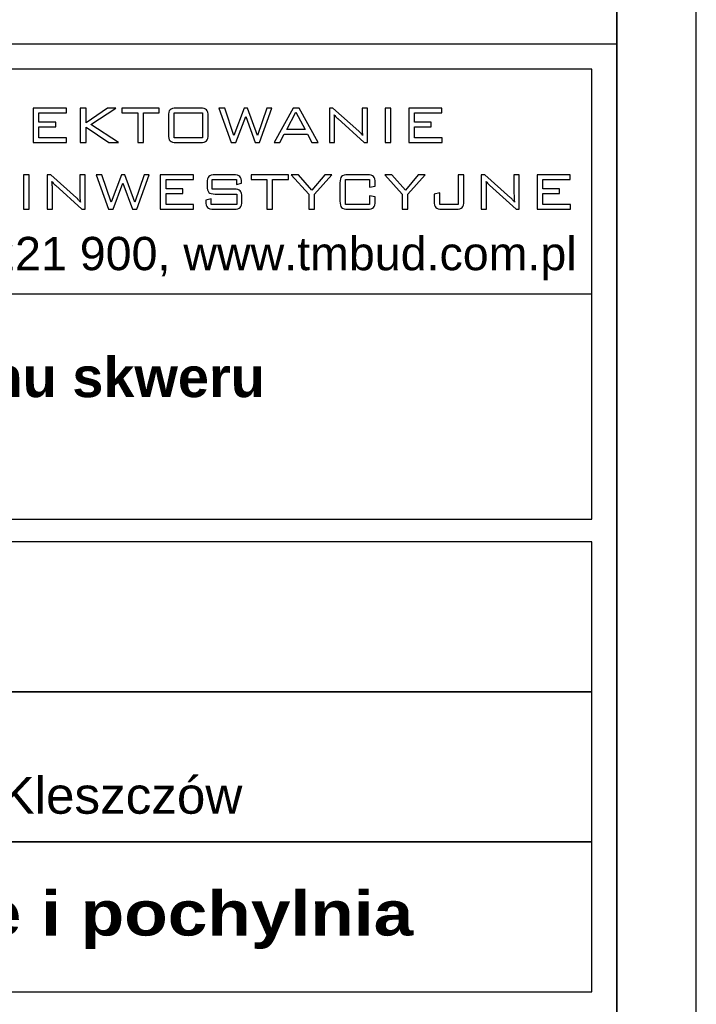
# Model space of a CAD drawing. Header units: millimetres. Extents: x 144333 to 293941, y 20065 to 49238.
# Tile 6 of 8: x 146220 to 146433, y 20244 to 20553. Entities that reach past the tile are written whole.
import ezdxf

# ---------------------------------------------------------------- set-up
doc = ezdxf.new("R2010")
doc.units = ezdxf.units.MM
for name, color, linetype in [('_0', 7, 'Continuous'), ('A_opisy_ramka', 7, 'Continuous'), ('A_ramka', 7, 'Continuous')]:
    doc.layers.add(name, color=color, linetype=linetype)
doc.layers.add('wymiar', color=7, linetype='Continuous', lineweight=13)
doc.styles.add('GENERATED_STYLE_6', font='txt')

# ---------------------------------------------------------------- blocks, each defined once
blk = doc.blocks.new('A$C39696395')
at = {"layer": 'A_ramka'}
for points in [[(0, 180), (936.67, 180), (936.67, 270), (0, 270)], [(0, 90), (936.67, 90), (936.67, 180), (0, 180)], [(0, 0), (936.67, 0), (936.67, 90), (0, 90)]]:
    blk.add_lwpolyline(points, close=True, dxfattribs=at)

msp = doc.modelspace()

# ---------------------------------------------------------------- linework, layer by layer
at = {"layer": '_0'}
for points, knots in [([(146224.62, 20514.27), (146224.62, 20514.27), (146224.62, 20525.07), (146224.62, 20525.07), (146224.62, 20525.07), (146224.62, 20525.07), (146235.02, 20525.07), (146235.02, 20525.07), (146235.02, 20525.07), (146235.02, 20525.07), (146235.02, 20523.62), (146235.02, 20523.62), (146235.02, 20523.62), (146235.02, 20523.62), (146226.43, 20523.62), (146226.43, 20523.62), (146226.43, 20523.62), (146226.43, 20523.62), (146226.43, 20520.61), (146226.43, 20520.61), (146226.43, 20520.61), (146226.43, 20520.61), (146231.68, 20520.61), (146231.68, 20520.61), (146231.68, 20520.61), (146231.68, 20520.61), (146231.68, 20519.18), (146231.68, 20519.18), (146231.68, 20519.18), (146231.68, 20519.18), (146226.43, 20519.18), (146226.43, 20519.18), (146226.43, 20519.18), (146226.43, 20519.18), (146226.43, 20515.75), (146226.43, 20515.75), (146226.43, 20515.75), (146226.43, 20515.75), (146235.1, 20515.75), (146235.1, 20515.75), (146235.1, 20515.75), (146235.1, 20515.75), (146235.1, 20514.27), (146235.1, 20514.27), (146235.1, 20514.27), (146235.1, 20514.27), (146224.62, 20514.27), (146224.62, 20514.27)], [0, 0, 0, 0, 0.083333, 0.083333, 0.083333, 0.083333, 0.166667, 0.166667, 0.166667, 0.166667, 0.25, 0.25, 0.25, 0.25, 0.333333, 0.333333, 0.333333, 0.333333, 0.416667, 0.416667, 0.416667, 0.416667, 0.5, 0.5, 0.5, 0.5, 0.583333, 0.583333, 0.583333, 0.583333, 0.666667, 0.666667, 0.666667, 0.666667, 0.75, 0.75, 0.75, 0.75, 0.833333, 0.833333, 0.833333, 0.833333, 0.916667, 0.916667, 0.916667, 0.916667, 1, 1, 1, 1]), ([(146239.39, 20514.27), (146239.39, 20514.27), (146239.39, 20525.07), (146239.39, 20525.07), (146239.39, 20525.07), (146239.39, 20525.07), (146241.2, 20525.07), (146241.2, 20525.07), (146241.2, 20525.07), (146241.2, 20525.07), (146241.2, 20520.44), (146241.2, 20520.44), (146241.2, 20520.44), (146241.2, 20520.44), (146247.94, 20525.07), (146247.94, 20525.07), (146247.94, 20525.07), (146247.94, 20525.07), (146250.58, 20525.07), (146250.58, 20525.07), (146250.58, 20525.07), (146250.58, 20525.07), (146242.75, 20519.9), (146242.75, 20519.9), (146242.75, 20519.9), (146242.75, 20519.9), (146251.43, 20514.27), (146251.43, 20514.27), (146251.43, 20514.27), (146251.43, 20514.27), (146248.42, 20514.27), (146248.42, 20514.27), (146248.42, 20514.27), (146248.42, 20514.27), (146241.2, 20519.12), (146241.2, 20519.12), (146241.2, 20519.12), (146241.2, 20519.12), (146241.2, 20514.27), (146241.2, 20514.27), (146241.2, 20514.27), (146241.2, 20514.27), (146239.39, 20514.27), (146239.39, 20514.27)], [0, 0, 0, 0, 0.090909, 0.090909, 0.090909, 0.090909, 0.181818, 0.181818, 0.181818, 0.181818, 0.272727, 0.272727, 0.272727, 0.272727, 0.363636, 0.363636, 0.363636, 0.363636, 0.454545, 0.454545, 0.454545, 0.454545, 0.545455, 0.545455, 0.545455, 0.545455, 0.636364, 0.636364, 0.636364, 0.636364, 0.727273, 0.727273, 0.727273, 0.727273, 0.818182, 0.818182, 0.818182, 0.818182, 0.909091, 0.909091, 0.909091, 0.909091, 1, 1, 1, 1]), ([(146259.23, 20523.6), (146259.23, 20523.6), (146259.23, 20514.27), (146259.23, 20514.27), (146259.23, 20514.27), (146259.23, 20514.27), (146257.43, 20514.27), (146257.43, 20514.27), (146257.43, 20514.27), (146257.43, 20514.27), (146257.43, 20523.6), (146257.43, 20523.6), (146257.43, 20523.6), (146257.43, 20523.6), (146252.49, 20523.6), (146252.49, 20523.6), (146252.49, 20523.6), (146252.49, 20523.6), (146252.49, 20525.07), (146252.49, 20525.07), (146252.49, 20525.07), (146252.49, 20525.07), (146264.18, 20525.07), (146264.18, 20525.07), (146264.18, 20525.07), (146264.18, 20525.07), (146264.18, 20523.6), (146264.18, 20523.6), (146264.18, 20523.6), (146264.18, 20523.6), (146259.23, 20523.6), (146259.23, 20523.6)], [0, 0, 0, 0, 0.125, 0.125, 0.125, 0.125, 0.25, 0.25, 0.25, 0.25, 0.375, 0.375, 0.375, 0.375, 0.5, 0.5, 0.5, 0.5, 0.625, 0.625, 0.625, 0.625, 0.75, 0.75, 0.75, 0.75, 0.875, 0.875, 0.875, 0.875, 1, 1, 1, 1]), ([(146267.07, 20522.51), (146267.07, 20523.5), (146267.25, 20524.17), (146267.6, 20524.53), (146267.6, 20524.53), (146267.95, 20524.89), (146268.62, 20525.07), (146269.61, 20525.07), (146269.61, 20525.07), (146269.61, 20525.07), (146277.08, 20525.07), (146277.08, 20525.07), (146277.08, 20525.07), (146278.05, 20525.07), (146278.71, 20524.89), (146279.07, 20524.53), (146279.07, 20524.53), (146279.42, 20524.18), (146279.59, 20523.5), (146279.59, 20522.51), (146279.59, 20522.51), (146279.59, 20522.51), (146279.59, 20516.82), (146279.59, 20516.82), (146279.59, 20516.82), (146279.59, 20515.83), (146279.42, 20515.15), (146279.07, 20514.8), (146279.07, 20514.8), (146278.71, 20514.44), (146278.05, 20514.27), (146277.08, 20514.27), (146277.08, 20514.27), (146277.08, 20514.27), (146269.61, 20514.27), (146269.61, 20514.27), (146269.61, 20514.27), (146268.62, 20514.27), (146267.95, 20514.45), (146267.6, 20514.81), (146267.6, 20514.81), (146267.25, 20515.17), (146267.07, 20515.84), (146267.07, 20516.82), (146267.07, 20516.82), (146267.07, 20516.82), (146267.07, 20522.51), (146267.07, 20522.51)], [0, 0, 0, 0, 0.083333, 0.083333, 0.083333, 0.083333, 0.166667, 0.166667, 0.166667, 0.166667, 0.25, 0.25, 0.25, 0.25, 0.333333, 0.333333, 0.333333, 0.333333, 0.416667, 0.416667, 0.416667, 0.416667, 0.5, 0.5, 0.5, 0.5, 0.583333, 0.583333, 0.583333, 0.583333, 0.666667, 0.666667, 0.666667, 0.666667, 0.75, 0.75, 0.75, 0.75, 0.833333, 0.833333, 0.833333, 0.833333, 0.916667, 0.916667, 0.916667, 0.916667, 1, 1, 1, 1]), ([(146268.87, 20515.77), (146268.87, 20515.77), (146277.81, 20515.77), (146277.81, 20515.77), (146277.81, 20515.77), (146277.81, 20515.77), (146277.81, 20523.6), (146277.81, 20523.6), (146277.81, 20523.6), (146277.81, 20523.6), (146268.87, 20523.6), (146268.87, 20523.6), (146268.87, 20523.6), (146268.87, 20523.6), (146268.87, 20515.77), (146268.87, 20515.77)], [0, 0, 0, 0, 0.25, 0.25, 0.25, 0.25, 0.5, 0.5, 0.5, 0.5, 0.75, 0.75, 0.75, 0.75, 1, 1, 1, 1]), ([(146286.85, 20514.27), (146286.85, 20514.27), (146282.94, 20525.07), (146282.94, 20525.07), (146282.94, 20525.07), (146282.94, 20525.07), (146284.76, 20525.07), (146284.76, 20525.07), (146284.76, 20525.07), (146284.76, 20525.07), (146287.68, 20516.48), (146287.68, 20516.48), (146287.68, 20516.48), (146287.68, 20516.48), (146290.87, 20525.07), (146290.87, 20525.07), (146290.87, 20525.07), (146290.87, 20525.07), (146291.97, 20525.07), (146291.97, 20525.07), (146291.97, 20525.07), (146291.97, 20525.07), (146295.05, 20516.48), (146295.05, 20516.48), (146295.05, 20516.48), (146295.05, 20516.48), (146298, 20525.07), (146298, 20525.07), (146298, 20525.07), (146298, 20525.07), (146299.62, 20525.07), (146299.62, 20525.07), (146299.62, 20525.07), (146299.62, 20525.07), (146295.7, 20514.27), (146295.7, 20514.27), (146295.7, 20514.27), (146295.7, 20514.27), (146294.36, 20514.27), (146294.36, 20514.27), (146294.36, 20514.27), (146294.36, 20514.27), (146291.37, 20522.43), (146291.37, 20522.43), (146291.37, 20522.43), (146291.37, 20522.43), (146288.27, 20514.27), (146288.27, 20514.27), (146288.27, 20514.27), (146288.27, 20514.27), (146286.85, 20514.27), (146286.85, 20514.27)], [0, 0, 0, 0, 0.076923, 0.076923, 0.076923, 0.076923, 0.153846, 0.153846, 0.153846, 0.153846, 0.230769, 0.230769, 0.230769, 0.230769, 0.307692, 0.307692, 0.307692, 0.307692, 0.384615, 0.384615, 0.384615, 0.384615, 0.461538, 0.461538, 0.461538, 0.461538, 0.538462, 0.538462, 0.538462, 0.538462, 0.615385, 0.615385, 0.615385, 0.615385, 0.692308, 0.692308, 0.692308, 0.692308, 0.769231, 0.769231, 0.769231, 0.769231, 0.846154, 0.846154, 0.846154, 0.846154, 0.923077, 0.923077, 0.923077, 0.923077, 1, 1, 1, 1]), ([(146300.33, 20514.27), (146300.33, 20514.27), (146306.23, 20525.07), (146306.23, 20525.07), (146306.23, 20525.07), (146306.23, 20525.07), (146308.16, 20525.07), (146308.16, 20525.07), (146308.16, 20525.07), (146308.16, 20525.07), (146314.16, 20514.27), (146314.16, 20514.27), (146314.16, 20514.27), (146314.16, 20514.27), (146312.17, 20514.27), (146312.17, 20514.27), (146312.17, 20514.27), (146312.17, 20514.27), (146310.79, 20516.92), (146310.79, 20516.92), (146310.79, 20516.92), (146310.79, 20516.92), (146303.49, 20516.92), (146303.49, 20516.92), (146303.49, 20516.92), (146303.49, 20516.92), (146302.11, 20514.27), (146302.11, 20514.27), (146302.11, 20514.27), (146302.11, 20514.27), (146300.33, 20514.27), (146300.33, 20514.27)], [0, 0, 0, 0, 0.125, 0.125, 0.125, 0.125, 0.25, 0.25, 0.25, 0.25, 0.375, 0.375, 0.375, 0.375, 0.5, 0.5, 0.5, 0.5, 0.625, 0.625, 0.625, 0.625, 0.75, 0.75, 0.75, 0.75, 0.875, 0.875, 0.875, 0.875, 1, 1, 1, 1]), ([(146304.24, 20518.3), (146304.24, 20518.3), (146310.06, 20518.3), (146310.06, 20518.3), (146310.06, 20518.3), (146310.06, 20518.3), (146307.15, 20523.83), (146307.15, 20523.83), (146307.15, 20523.83), (146307.15, 20523.83), (146304.24, 20518.3), (146304.24, 20518.3)], [0, 0, 0, 0, 0.333333, 0.333333, 0.333333, 0.333333, 0.666667, 0.666667, 0.666667, 0.666667, 1, 1, 1, 1]), ([(146317.65, 20514.27), (146317.65, 20514.27), (146317.65, 20525.07), (146317.65, 20525.07), (146317.65, 20525.07), (146317.65, 20525.07), (146318.78, 20525.07), (146318.78, 20525.07), (146318.78, 20525.07), (146318.78, 20525.07), (146326.87, 20517.85), (146326.87, 20517.85), (146326.87, 20517.85), (146327.05, 20517.68), (146327.25, 20517.48), (146327.46, 20517.25), (146327.46, 20517.25), (146327.66, 20517.02), (146327.87, 20516.76), (146328.09, 20516.48), (146328.09, 20516.48), (146328.04, 20516.83), (146328, 20517.19), (146327.97, 20517.57), (146327.97, 20517.57), (146327.94, 20517.95), (146327.93, 20518.47), (146327.93, 20519.14), (146327.93, 20519.14), (146327.93, 20519.14), (146327.93, 20525.07), (146327.93, 20525.07), (146327.93, 20525.07), (146327.93, 20525.07), (146329.59, 20525.07), (146329.59, 20525.07), (146329.59, 20525.07), (146329.59, 20525.07), (146329.59, 20514.27), (146329.59, 20514.27), (146329.59, 20514.27), (146329.59, 20514.27), (146328.57, 20514.27), (146328.57, 20514.27), (146328.57, 20514.27), (146328.57, 20514.27), (146320.28, 20521.78), (146320.28, 20521.78), (146320.28, 20521.78), (146320.24, 20521.81), (146320.18, 20521.87), (146320.1, 20521.94), (146320.1, 20521.94), (146319.68, 20522.31), (146319.38, 20522.66), (146319.19, 20522.99), (146319.19, 20522.99), (146319.23, 20522.67), (146319.26, 20522.32), (146319.28, 20521.95), (146319.28, 20521.95), (146319.3, 20521.57), (146319.31, 20521.14), (146319.31, 20520.63), (146319.31, 20520.63), (146319.31, 20520.63), (146319.31, 20514.27), (146319.31, 20514.27), (146319.31, 20514.27), (146319.31, 20514.27), (146317.65, 20514.27), (146317.65, 20514.27)], [0, 0, 0, 0, 0.055556, 0.055556, 0.055556, 0.055556, 0.111111, 0.111111, 0.111111, 0.111111, 0.166667, 0.166667, 0.166667, 0.166667, 0.222222, 0.222222, 0.222222, 0.222222, 0.277778, 0.277778, 0.277778, 0.277778, 0.333333, 0.333333, 0.333333, 0.333333, 0.388889, 0.388889, 0.388889, 0.388889, 0.444444, 0.444444, 0.444444, 0.444444, 0.5, 0.5, 0.5, 0.5, 0.555556, 0.555556, 0.555556, 0.555556, 0.611111, 0.611111, 0.611111, 0.611111, 0.666667, 0.666667, 0.666667, 0.666667, 0.722222, 0.722222, 0.722222, 0.722222, 0.777778, 0.777778, 0.777778, 0.777778, 0.833333, 0.833333, 0.833333, 0.833333, 0.888889, 0.888889, 0.888889, 0.888889, 0.944444, 0.944444, 0.944444, 0.944444, 1, 1, 1, 1]), ([(146335.18, 20514.27), (146335.18, 20514.27), (146335.18, 20525.07), (146335.18, 20525.07), (146335.18, 20525.07), (146335.18, 20525.07), (146336.99, 20525.07), (146336.99, 20525.07), (146336.99, 20525.07), (146336.99, 20525.07), (146336.99, 20514.27), (146336.99, 20514.27), (146336.99, 20514.27), (146336.99, 20514.27), (146335.18, 20514.27), (146335.18, 20514.27)], [0, 0, 0, 0, 0.25, 0.25, 0.25, 0.25, 0.5, 0.5, 0.5, 0.5, 0.75, 0.75, 0.75, 0.75, 1, 1, 1, 1]), ([(146342.59, 20514.27), (146342.59, 20514.27), (146342.59, 20525.07), (146342.59, 20525.07), (146342.59, 20525.07), (146342.59, 20525.07), (146353, 20525.07), (146353, 20525.07), (146353, 20525.07), (146353, 20525.07), (146353, 20523.62), (146353, 20523.62), (146353, 20523.62), (146353, 20523.62), (146344.4, 20523.62), (146344.4, 20523.62), (146344.4, 20523.62), (146344.4, 20523.62), (146344.4, 20520.61), (146344.4, 20520.61), (146344.4, 20520.61), (146344.4, 20520.61), (146349.65, 20520.61), (146349.65, 20520.61), (146349.65, 20520.61), (146349.65, 20520.61), (146349.65, 20519.18), (146349.65, 20519.18), (146349.65, 20519.18), (146349.65, 20519.18), (146344.4, 20519.18), (146344.4, 20519.18), (146344.4, 20519.18), (146344.4, 20519.18), (146344.4, 20515.75), (146344.4, 20515.75), (146344.4, 20515.75), (146344.4, 20515.75), (146353.08, 20515.75), (146353.08, 20515.75), (146353.08, 20515.75), (146353.08, 20515.75), (146353.08, 20514.27), (146353.08, 20514.27), (146353.08, 20514.27), (146353.08, 20514.27), (146342.59, 20514.27), (146342.59, 20514.27)], [0, 0, 0, 0, 0.083333, 0.083333, 0.083333, 0.083333, 0.166667, 0.166667, 0.166667, 0.166667, 0.25, 0.25, 0.25, 0.25, 0.333333, 0.333333, 0.333333, 0.333333, 0.416667, 0.416667, 0.416667, 0.416667, 0.5, 0.5, 0.5, 0.5, 0.583333, 0.583333, 0.583333, 0.583333, 0.666667, 0.666667, 0.666667, 0.666667, 0.75, 0.75, 0.75, 0.75, 0.833333, 0.833333, 0.833333, 0.833333, 0.916667, 0.916667, 0.916667, 0.916667, 1, 1, 1, 1]), ([(146221.57, 20493.32), (146221.57, 20493.32), (146221.57, 20504.12), (146221.57, 20504.12), (146221.57, 20504.12), (146221.57, 20504.12), (146223.38, 20504.12), (146223.38, 20504.12), (146223.38, 20504.12), (146223.38, 20504.12), (146223.38, 20493.32), (146223.38, 20493.32), (146223.38, 20493.32), (146223.38, 20493.32), (146221.57, 20493.32), (146221.57, 20493.32)], [0, 0, 0, 0, 0.25, 0.25, 0.25, 0.25, 0.5, 0.5, 0.5, 0.5, 0.75, 0.75, 0.75, 0.75, 1, 1, 1, 1]), ([(146228.98, 20493.32), (146228.98, 20493.32), (146228.98, 20504.12), (146228.98, 20504.12), (146228.98, 20504.12), (146228.98, 20504.12), (146230.11, 20504.12), (146230.11, 20504.12), (146230.11, 20504.12), (146230.11, 20504.12), (146238.19, 20496.9), (146238.19, 20496.9), (146238.19, 20496.9), (146238.38, 20496.73), (146238.57, 20496.53), (146238.78, 20496.3), (146238.78, 20496.3), (146238.99, 20496.07), (146239.2, 20495.82), (146239.42, 20495.54), (146239.42, 20495.54), (146239.36, 20495.88), (146239.33, 20496.24), (146239.3, 20496.62), (146239.3, 20496.62), (146239.27, 20497), (146239.26, 20497.52), (146239.26, 20498.19), (146239.26, 20498.19), (146239.26, 20498.19), (146239.26, 20504.12), (146239.26, 20504.12), (146239.26, 20504.12), (146239.26, 20504.12), (146240.91, 20504.12), (146240.91, 20504.12), (146240.91, 20504.12), (146240.91, 20504.12), (146240.91, 20493.32), (146240.91, 20493.32), (146240.91, 20493.32), (146240.91, 20493.32), (146239.9, 20493.32), (146239.9, 20493.32), (146239.9, 20493.32), (146239.9, 20493.32), (146231.6, 20500.83), (146231.6, 20500.83), (146231.6, 20500.83), (146231.57, 20500.86), (146231.5, 20500.92), (146231.42, 20500.99), (146231.42, 20500.99), (146231.01, 20501.36), (146230.71, 20501.71), (146230.51, 20502.04), (146230.51, 20502.04), (146230.55, 20501.72), (146230.58, 20501.37), (146230.6, 20501), (146230.6, 20501), (146230.62, 20500.63), (146230.63, 20500.19), (146230.63, 20499.68), (146230.63, 20499.68), (146230.63, 20499.68), (146230.63, 20493.32), (146230.63, 20493.32), (146230.63, 20493.32), (146230.63, 20493.32), (146228.98, 20493.32), (146228.98, 20493.32)], [0, 0, 0, 0, 0.055556, 0.055556, 0.055556, 0.055556, 0.111111, 0.111111, 0.111111, 0.111111, 0.166667, 0.166667, 0.166667, 0.166667, 0.222222, 0.222222, 0.222222, 0.222222, 0.277778, 0.277778, 0.277778, 0.277778, 0.333333, 0.333333, 0.333333, 0.333333, 0.388889, 0.388889, 0.388889, 0.388889, 0.444444, 0.444444, 0.444444, 0.444444, 0.5, 0.5, 0.5, 0.5, 0.555556, 0.555556, 0.555556, 0.555556, 0.611111, 0.611111, 0.611111, 0.611111, 0.666667, 0.666667, 0.666667, 0.666667, 0.722222, 0.722222, 0.722222, 0.722222, 0.777778, 0.777778, 0.777778, 0.777778, 0.833333, 0.833333, 0.833333, 0.833333, 0.888889, 0.888889, 0.888889, 0.888889, 0.944444, 0.944444, 0.944444, 0.944444, 1, 1, 1, 1]), ([(146248.3, 20493.32), (146248.3, 20493.32), (146244.38, 20504.12), (146244.38, 20504.12), (146244.38, 20504.12), (146244.38, 20504.12), (146246.2, 20504.12), (146246.2, 20504.12), (146246.2, 20504.12), (146246.2, 20504.12), (146249.12, 20495.54), (146249.12, 20495.54), (146249.12, 20495.54), (146249.12, 20495.54), (146252.31, 20504.12), (146252.31, 20504.12), (146252.31, 20504.12), (146252.31, 20504.12), (146253.42, 20504.12), (146253.42, 20504.12), (146253.42, 20504.12), (146253.42, 20504.12), (146256.49, 20495.54), (146256.49, 20495.54), (146256.49, 20495.54), (146256.49, 20495.54), (146259.44, 20504.12), (146259.44, 20504.12), (146259.44, 20504.12), (146259.44, 20504.12), (146261.06, 20504.12), (146261.06, 20504.12), (146261.06, 20504.12), (146261.06, 20504.12), (146257.15, 20493.32), (146257.15, 20493.32), (146257.15, 20493.32), (146257.15, 20493.32), (146255.81, 20493.32), (146255.81, 20493.32), (146255.81, 20493.32), (146255.81, 20493.32), (146252.81, 20501.48), (146252.81, 20501.48), (146252.81, 20501.48), (146252.81, 20501.48), (146249.72, 20493.32), (146249.72, 20493.32), (146249.72, 20493.32), (146249.72, 20493.32), (146248.3, 20493.32), (146248.3, 20493.32)], [0, 0, 0, 0, 0.076923, 0.076923, 0.076923, 0.076923, 0.153846, 0.153846, 0.153846, 0.153846, 0.230769, 0.230769, 0.230769, 0.230769, 0.307692, 0.307692, 0.307692, 0.307692, 0.384615, 0.384615, 0.384615, 0.384615, 0.461538, 0.461538, 0.461538, 0.461538, 0.538462, 0.538462, 0.538462, 0.538462, 0.615385, 0.615385, 0.615385, 0.615385, 0.692308, 0.692308, 0.692308, 0.692308, 0.769231, 0.769231, 0.769231, 0.769231, 0.846154, 0.846154, 0.846154, 0.846154, 0.923077, 0.923077, 0.923077, 0.923077, 1, 1, 1, 1]), ([(146264.53, 20493.32), (146264.53, 20493.32), (146264.53, 20504.12), (146264.53, 20504.12), (146264.53, 20504.12), (146264.53, 20504.12), (146274.93, 20504.12), (146274.93, 20504.12), (146274.93, 20504.12), (146274.93, 20504.12), (146274.93, 20502.67), (146274.93, 20502.67), (146274.93, 20502.67), (146274.93, 20502.67), (146266.34, 20502.67), (146266.34, 20502.67), (146266.34, 20502.67), (146266.34, 20502.67), (146266.34, 20499.66), (146266.34, 20499.66), (146266.34, 20499.66), (146266.34, 20499.66), (146271.59, 20499.66), (146271.59, 20499.66), (146271.59, 20499.66), (146271.59, 20499.66), (146271.59, 20498.23), (146271.59, 20498.23), (146271.59, 20498.23), (146271.59, 20498.23), (146266.34, 20498.23), (146266.34, 20498.23), (146266.34, 20498.23), (146266.34, 20498.23), (146266.34, 20494.8), (146266.34, 20494.8), (146266.34, 20494.8), (146266.34, 20494.8), (146275.01, 20494.8), (146275.01, 20494.8), (146275.01, 20494.8), (146275.01, 20494.8), (146275.01, 20493.32), (146275.01, 20493.32), (146275.01, 20493.32), (146275.01, 20493.32), (146264.53, 20493.32), (146264.53, 20493.32)], [0, 0, 0, 0, 0.083333, 0.083333, 0.083333, 0.083333, 0.166667, 0.166667, 0.166667, 0.166667, 0.25, 0.25, 0.25, 0.25, 0.333333, 0.333333, 0.333333, 0.333333, 0.416667, 0.416667, 0.416667, 0.416667, 0.5, 0.5, 0.5, 0.5, 0.583333, 0.583333, 0.583333, 0.583333, 0.666667, 0.666667, 0.666667, 0.666667, 0.75, 0.75, 0.75, 0.75, 0.833333, 0.833333, 0.833333, 0.833333, 0.916667, 0.916667, 0.916667, 0.916667, 1, 1, 1, 1]), ([(146288.52, 20502.65), (146288.52, 20502.65), (146280.87, 20502.65), (146280.87, 20502.65), (146280.87, 20502.65), (146280.87, 20502.65), (146280.87, 20499.63), (146280.87, 20499.63), (146280.87, 20499.63), (146280.87, 20499.63), (146287.68, 20499.63), (146287.68, 20499.63), (146287.68, 20499.63), (146288.64, 20499.63), (146289.3, 20499.46), (146289.65, 20499.1), (146289.65, 20499.1), (146290, 20498.75), (146290.18, 20498.08), (146290.18, 20497.09), (146290.18, 20497.09), (146290.18, 20497.09), (146290.18, 20495.87), (146290.18, 20495.87), (146290.18, 20495.87), (146290.18, 20494.88), (146290.01, 20494.2), (146289.66, 20493.85), (146289.66, 20493.85), (146289.31, 20493.5), (146288.65, 20493.32), (146287.68, 20493.32), (146287.68, 20493.32), (146287.68, 20493.32), (146281.38, 20493.32), (146281.38, 20493.32), (146281.38, 20493.32), (146280.39, 20493.32), (146279.73, 20493.5), (146279.37, 20493.86), (146279.37, 20493.86), (146279.02, 20494.21), (146278.84, 20494.88), (146278.84, 20495.87), (146278.84, 20495.87), (146278.84, 20495.87), (146278.84, 20496.17), (146278.84, 20496.17), (146278.84, 20496.17), (146278.84, 20496.17), (146280.51, 20496.56), (146280.51, 20496.56), (146280.51, 20496.56), (146280.51, 20496.56), (146280.51, 20494.82), (146280.51, 20494.82), (146280.51, 20494.82), (146280.51, 20494.82), (146288.56, 20494.82), (146288.56, 20494.82), (146288.56, 20494.82), (146288.56, 20494.82), (146288.56, 20498.07), (146288.56, 20498.07), (146288.56, 20498.07), (146288.56, 20498.07), (146281.77, 20498.07), (146281.77, 20498.07), (146281.77, 20498.07), (146280.79, 20498.07), (146280.13, 20498.25), (146279.78, 20498.61), (146279.78, 20498.61), (146279.43, 20498.96), (146279.26, 20499.64), (146279.26, 20500.63), (146279.26, 20500.63), (146279.26, 20500.63), (146279.26, 20501.57), (146279.26, 20501.57), (146279.26, 20501.57), (146279.26, 20502.55), (146279.43, 20503.23), (146279.78, 20503.58), (146279.78, 20503.58), (146280.13, 20503.94), (146280.79, 20504.12), (146281.77, 20504.12), (146281.77, 20504.12), (146281.77, 20504.12), (146287.53, 20504.12), (146287.53, 20504.12), (146287.53, 20504.12), (146288.49, 20504.12), (146289.15, 20503.95), (146289.51, 20503.59), (146289.51, 20503.59), (146289.88, 20503.24), (146290.06, 20502.63), (146290.06, 20501.75), (146290.06, 20501.75), (146290.06, 20501.75), (146290.06, 20501.53), (146290.06, 20501.53), (146290.06, 20501.53), (146290.06, 20501.53), (146288.52, 20501.09), (146288.52, 20501.09), (146288.52, 20501.09), (146288.52, 20501.09), (146288.52, 20502.65), (146288.52, 20502.65)], [0, 0, 0, 0, 0.035714, 0.035714, 0.035714, 0.035714, 0.071429, 0.071429, 0.071429, 0.071429, 0.107143, 0.107143, 0.107143, 0.107143, 0.142857, 0.142857, 0.142857, 0.142857, 0.178571, 0.178571, 0.178571, 0.178571, 0.214286, 0.214286, 0.214286, 0.214286, 0.25, 0.25, 0.25, 0.25, 0.285714, 0.285714, 0.285714, 0.285714, 0.321429, 0.321429, 0.321429, 0.321429, 0.357143, 0.357143, 0.357143, 0.357143, 0.392857, 0.392857, 0.392857, 0.392857, 0.428571, 0.428571, 0.428571, 0.428571, 0.464286, 0.464286, 0.464286, 0.464286, 0.5, 0.5, 0.5, 0.5, 0.535714, 0.535714, 0.535714, 0.535714, 0.571429, 0.571429, 0.571429, 0.571429, 0.607143, 0.607143, 0.607143, 0.607143, 0.642857, 0.642857, 0.642857, 0.642857, 0.678571, 0.678571, 0.678571, 0.678571, 0.714286, 0.714286, 0.714286, 0.714286, 0.75, 0.75, 0.75, 0.75, 0.785714, 0.785714, 0.785714, 0.785714, 0.821429, 0.821429, 0.821429, 0.821429, 0.857143, 0.857143, 0.857143, 0.857143, 0.892857, 0.892857, 0.892857, 0.892857, 0.928571, 0.928571, 0.928571, 0.928571, 0.964286, 0.964286, 0.964286, 0.964286, 1, 1, 1, 1]), ([(146299.83, 20502.65), (146299.83, 20502.65), (146299.83, 20493.32), (146299.83, 20493.32), (146299.83, 20493.32), (146299.83, 20493.32), (146298.03, 20493.32), (146298.03, 20493.32), (146298.03, 20493.32), (146298.03, 20493.32), (146298.03, 20502.65), (146298.03, 20502.65), (146298.03, 20502.65), (146298.03, 20502.65), (146293.09, 20502.65), (146293.09, 20502.65), (146293.09, 20502.65), (146293.09, 20502.65), (146293.09, 20504.12), (146293.09, 20504.12), (146293.09, 20504.12), (146293.09, 20504.12), (146304.79, 20504.12), (146304.79, 20504.12), (146304.79, 20504.12), (146304.79, 20504.12), (146304.79, 20502.65), (146304.79, 20502.65), (146304.79, 20502.65), (146304.79, 20502.65), (146299.83, 20502.65), (146299.83, 20502.65)], [0, 0, 0, 0, 0.125, 0.125, 0.125, 0.125, 0.25, 0.25, 0.25, 0.25, 0.375, 0.375, 0.375, 0.375, 0.5, 0.5, 0.5, 0.5, 0.625, 0.625, 0.625, 0.625, 0.75, 0.75, 0.75, 0.75, 0.875, 0.875, 0.875, 0.875, 1, 1, 1, 1]), ([(146311.17, 20493.32), (146311.17, 20493.32), (146311.17, 20498.03), (146311.17, 20498.03), (146311.17, 20498.03), (146311.17, 20498.03), (146305.7, 20504.12), (146305.7, 20504.12), (146305.7, 20504.12), (146305.7, 20504.12), (146307.93, 20504.12), (146307.93, 20504.12), (146307.93, 20504.12), (146307.93, 20504.12), (146312.15, 20499.31), (146312.15, 20499.31), (146312.15, 20499.31), (146312.15, 20499.31), (146316.2, 20504.12), (146316.2, 20504.12), (146316.2, 20504.12), (146316.2, 20504.12), (146318.4, 20504.12), (146318.4, 20504.12), (146318.4, 20504.12), (146318.4, 20504.12), (146312.97, 20498.07), (146312.97, 20498.07), (146312.97, 20498.07), (146312.97, 20498.07), (146312.97, 20493.32), (146312.97, 20493.32), (146312.97, 20493.32), (146312.97, 20493.32), (146311.17, 20493.32), (146311.17, 20493.32)], [0, 0, 0, 0, 0.111111, 0.111111, 0.111111, 0.111111, 0.222222, 0.222222, 0.222222, 0.222222, 0.333333, 0.333333, 0.333333, 0.333333, 0.444444, 0.444444, 0.444444, 0.444444, 0.555556, 0.555556, 0.555556, 0.555556, 0.666667, 0.666667, 0.666667, 0.666667, 0.777778, 0.777778, 0.777778, 0.777778, 0.888889, 0.888889, 0.888889, 0.888889, 1, 1, 1, 1]), ([(146330.26, 20502.65), (146330.26, 20502.65), (146322.77, 20502.65), (146322.77, 20502.65), (146322.77, 20502.65), (146322.77, 20502.65), (146322.77, 20494.82), (146322.77, 20494.82), (146322.77, 20494.82), (146322.77, 20494.82), (146330.26, 20494.82), (146330.26, 20494.82), (146330.26, 20494.82), (146330.26, 20494.82), (146330.26, 20497.53), (146330.26, 20497.53), (146330.26, 20497.53), (146330.26, 20497.53), (146332.07, 20497.15), (146332.07, 20497.15), (146332.07, 20497.15), (146332.07, 20497.15), (146332.07, 20495.87), (146332.07, 20495.87), (146332.07, 20495.87), (146332.07, 20494.88), (146331.89, 20494.2), (146331.55, 20493.85), (146331.55, 20493.85), (146331.2, 20493.5), (146330.53, 20493.32), (146329.55, 20493.32), (146329.55, 20493.32), (146329.55, 20493.32), (146323.5, 20493.32), (146323.5, 20493.32), (146323.5, 20493.32), (146322.52, 20493.32), (146321.85, 20493.5), (146321.5, 20493.86), (146321.5, 20493.86), (146321.15, 20494.21), (146320.97, 20494.88), (146320.97, 20495.87), (146320.97, 20495.87), (146320.97, 20495.87), (146320.97, 20501.57), (146320.97, 20501.57), (146320.97, 20501.57), (146320.97, 20502.55), (146321.15, 20503.23), (146321.5, 20503.58), (146321.5, 20503.58), (146321.85, 20503.94), (146322.52, 20504.12), (146323.5, 20504.12), (146323.5, 20504.12), (146323.5, 20504.12), (146329.55, 20504.12), (146329.55, 20504.12), (146329.55, 20504.12), (146330.53, 20504.12), (146331.2, 20503.94), (146331.55, 20503.59), (146331.55, 20503.59), (146331.89, 20503.23), (146332.07, 20502.56), (146332.07, 20501.57), (146332.07, 20501.57), (146332.07, 20501.57), (146332.07, 20500.54), (146332.07, 20500.54), (146332.07, 20500.54), (146332.07, 20500.54), (146330.26, 20500.21), (146330.26, 20500.21), (146330.26, 20500.21), (146330.26, 20500.21), (146330.26, 20502.65), (146330.26, 20502.65)], [0, 0, 0, 0, 0.05, 0.05, 0.05, 0.05, 0.1, 0.1, 0.1, 0.1, 0.15, 0.15, 0.15, 0.15, 0.2, 0.2, 0.2, 0.2, 0.25, 0.25, 0.25, 0.25, 0.3, 0.3, 0.3, 0.3, 0.35, 0.35, 0.35, 0.35, 0.4, 0.4, 0.4, 0.4, 0.45, 0.45, 0.45, 0.45, 0.5, 0.5, 0.5, 0.5, 0.55, 0.55, 0.55, 0.55, 0.6, 0.6, 0.6, 0.6, 0.65, 0.65, 0.65, 0.65, 0.7, 0.7, 0.7, 0.7, 0.75, 0.75, 0.75, 0.75, 0.8, 0.8, 0.8, 0.8, 0.85, 0.85, 0.85, 0.85, 0.9, 0.9, 0.9, 0.9, 0.95, 0.95, 0.95, 0.95, 1, 1, 1, 1]), ([(146340.55, 20493.32), (146340.55, 20493.32), (146340.55, 20498.03), (146340.55, 20498.03), (146340.55, 20498.03), (146340.55, 20498.03), (146335.07, 20504.12), (146335.07, 20504.12), (146335.07, 20504.12), (146335.07, 20504.12), (146337.31, 20504.12), (146337.31, 20504.12), (146337.31, 20504.12), (146337.31, 20504.12), (146341.53, 20499.31), (146341.53, 20499.31), (146341.53, 20499.31), (146341.53, 20499.31), (146345.57, 20504.12), (146345.57, 20504.12), (146345.57, 20504.12), (146345.57, 20504.12), (146347.77, 20504.12), (146347.77, 20504.12), (146347.77, 20504.12), (146347.77, 20504.12), (146342.35, 20498.07), (146342.35, 20498.07), (146342.35, 20498.07), (146342.35, 20498.07), (146342.35, 20493.32), (146342.35, 20493.32), (146342.35, 20493.32), (146342.35, 20493.32), (146340.55, 20493.32), (146340.55, 20493.32)], [0, 0, 0, 0, 0.111111, 0.111111, 0.111111, 0.111111, 0.222222, 0.222222, 0.222222, 0.222222, 0.333333, 0.333333, 0.333333, 0.333333, 0.444444, 0.444444, 0.444444, 0.444444, 0.555556, 0.555556, 0.555556, 0.555556, 0.666667, 0.666667, 0.666667, 0.666667, 0.777778, 0.777778, 0.777778, 0.777778, 0.888889, 0.888889, 0.888889, 0.888889, 1, 1, 1, 1]), ([(146353.06, 20493.32), (146352.08, 20493.32), (146351.41, 20493.5), (146351.06, 20493.85), (146351.06, 20493.85), (146350.72, 20494.2), (146350.55, 20494.88), (146350.55, 20495.87), (146350.55, 20495.87), (146350.55, 20495.87), (146350.55, 20498.03), (146350.55, 20498.03), (146350.55, 20498.03), (146350.55, 20498.03), (146352.32, 20498.41), (146352.32, 20498.41), (146352.32, 20498.41), (146352.32, 20498.41), (146352.32, 20494.82), (146352.32, 20494.82), (146352.32, 20494.82), (146352.32, 20494.82), (146358.12, 20494.82), (146358.12, 20494.82), (146358.12, 20494.82), (146358.12, 20494.82), (146358.12, 20504.12), (146358.12, 20504.12), (146358.12, 20504.12), (146358.12, 20504.12), (146359.92, 20504.12), (146359.92, 20504.12), (146359.92, 20504.12), (146359.92, 20504.12), (146359.92, 20495.87), (146359.92, 20495.87), (146359.92, 20495.87), (146359.92, 20494.88), (146359.74, 20494.21), (146359.39, 20493.86), (146359.39, 20493.86), (146359.04, 20493.5), (146358.37, 20493.32), (146357.39, 20493.32), (146357.39, 20493.32), (146357.39, 20493.32), (146353.06, 20493.32), (146353.06, 20493.32)], [0, 0, 0, 0, 0.083333, 0.083333, 0.083333, 0.083333, 0.166667, 0.166667, 0.166667, 0.166667, 0.25, 0.25, 0.25, 0.25, 0.333333, 0.333333, 0.333333, 0.333333, 0.416667, 0.416667, 0.416667, 0.416667, 0.5, 0.5, 0.5, 0.5, 0.583333, 0.583333, 0.583333, 0.583333, 0.666667, 0.666667, 0.666667, 0.666667, 0.75, 0.75, 0.75, 0.75, 0.833333, 0.833333, 0.833333, 0.833333, 0.916667, 0.916667, 0.916667, 0.916667, 1, 1, 1, 1]), ([(146365.38, 20493.32), (146365.38, 20493.32), (146365.38, 20504.12), (146365.38, 20504.12), (146365.38, 20504.12), (146365.38, 20504.12), (146366.51, 20504.12), (146366.51, 20504.12), (146366.51, 20504.12), (146366.51, 20504.12), (146374.59, 20496.9), (146374.59, 20496.9), (146374.59, 20496.9), (146374.78, 20496.73), (146374.97, 20496.53), (146375.18, 20496.3), (146375.18, 20496.3), (146375.39, 20496.07), (146375.6, 20495.82), (146375.82, 20495.54), (146375.82, 20495.54), (146375.76, 20495.88), (146375.72, 20496.24), (146375.7, 20496.62), (146375.7, 20496.62), (146375.67, 20497), (146375.65, 20497.52), (146375.65, 20498.19), (146375.65, 20498.19), (146375.65, 20498.19), (146375.65, 20504.12), (146375.65, 20504.12), (146375.65, 20504.12), (146375.65, 20504.12), (146377.31, 20504.12), (146377.31, 20504.12), (146377.31, 20504.12), (146377.31, 20504.12), (146377.31, 20493.32), (146377.31, 20493.32), (146377.31, 20493.32), (146377.31, 20493.32), (146376.3, 20493.32), (146376.3, 20493.32), (146376.3, 20493.32), (146376.3, 20493.32), (146368, 20500.83), (146368, 20500.83), (146368, 20500.83), (146367.96, 20500.86), (146367.9, 20500.92), (146367.82, 20500.99), (146367.82, 20500.99), (146367.41, 20501.36), (146367.11, 20501.71), (146366.91, 20502.04), (146366.91, 20502.04), (146366.95, 20501.72), (146366.98, 20501.37), (146367, 20501), (146367, 20501), (146367.02, 20500.63), (146367.03, 20500.19), (146367.03, 20499.68), (146367.03, 20499.68), (146367.03, 20499.68), (146367.03, 20493.32), (146367.03, 20493.32), (146367.03, 20493.32), (146367.03, 20493.32), (146365.38, 20493.32), (146365.38, 20493.32)], [0, 0, 0, 0, 0.055556, 0.055556, 0.055556, 0.055556, 0.111111, 0.111111, 0.111111, 0.111111, 0.166667, 0.166667, 0.166667, 0.166667, 0.222222, 0.222222, 0.222222, 0.222222, 0.277778, 0.277778, 0.277778, 0.277778, 0.333333, 0.333333, 0.333333, 0.333333, 0.388889, 0.388889, 0.388889, 0.388889, 0.444444, 0.444444, 0.444444, 0.444444, 0.5, 0.5, 0.5, 0.5, 0.555556, 0.555556, 0.555556, 0.555556, 0.611111, 0.611111, 0.611111, 0.611111, 0.666667, 0.666667, 0.666667, 0.666667, 0.722222, 0.722222, 0.722222, 0.722222, 0.777778, 0.777778, 0.777778, 0.777778, 0.833333, 0.833333, 0.833333, 0.833333, 0.888889, 0.888889, 0.888889, 0.888889, 0.944444, 0.944444, 0.944444, 0.944444, 1, 1, 1, 1]), ([(146382.91, 20493.32), (146382.91, 20493.32), (146382.91, 20504.12), (146382.91, 20504.12), (146382.91, 20504.12), (146382.91, 20504.12), (146393.31, 20504.12), (146393.31, 20504.12), (146393.31, 20504.12), (146393.31, 20504.12), (146393.31, 20502.67), (146393.31, 20502.67), (146393.31, 20502.67), (146393.31, 20502.67), (146384.72, 20502.67), (146384.72, 20502.67), (146384.72, 20502.67), (146384.72, 20502.67), (146384.72, 20499.66), (146384.72, 20499.66), (146384.72, 20499.66), (146384.72, 20499.66), (146389.97, 20499.66), (146389.97, 20499.66), (146389.97, 20499.66), (146389.97, 20499.66), (146389.97, 20498.23), (146389.97, 20498.23), (146389.97, 20498.23), (146389.97, 20498.23), (146384.72, 20498.23), (146384.72, 20498.23), (146384.72, 20498.23), (146384.72, 20498.23), (146384.72, 20494.8), (146384.72, 20494.8), (146384.72, 20494.8), (146384.72, 20494.8), (146393.39, 20494.8), (146393.39, 20494.8), (146393.39, 20494.8), (146393.39, 20494.8), (146393.39, 20493.32), (146393.39, 20493.32), (146393.39, 20493.32), (146393.39, 20493.32), (146382.91, 20493.32), (146382.91, 20493.32)], [0, 0, 0, 0, 0.083333, 0.083333, 0.083333, 0.083333, 0.166667, 0.166667, 0.166667, 0.166667, 0.25, 0.25, 0.25, 0.25, 0.333333, 0.333333, 0.333333, 0.333333, 0.416667, 0.416667, 0.416667, 0.416667, 0.5, 0.5, 0.5, 0.5, 0.583333, 0.583333, 0.583333, 0.583333, 0.666667, 0.666667, 0.666667, 0.666667, 0.75, 0.75, 0.75, 0.75, 0.833333, 0.833333, 0.833333, 0.833333, 0.916667, 0.916667, 0.916667, 0.916667, 1, 1, 1, 1])]:
    msp.add_open_spline(points, degree=3, knots=knots, dxfattribs=at)
at = {"layer": 'A_ramka'}
msp.add_line((146407.92, 20575.2), (146407.92, 20090.38), dxfattribs=at)
msp.add_line((146407.92, 20575.2), (146407.92, 20090.38), dxfattribs=at)
for points in [[(146432.92, 20065.38), (146432.92, 21550.38), (144332.92, 21550.38), (144332.92, 20065.38)], [(146407.92, 20090.38), (146407.92, 21525.38), (144357.92, 21525.38), (144357.92, 20090.38)]]:
    msp.add_lwpolyline(points, close=True, dxfattribs=at)
msp.add_lwpolyline([(146407.92, 20545.2), (145901.79, 20545.2), (145901.78, 20247.46), (145901.78, 20247.46), (145901.78, 20090.38), (146407.92, 20090.38), (146407.92, 20545.2)], dxfattribs=at)
at = {"layer": 'A_ramka', "color": 0}
for points in [[(145909.64, 20395.98), (146400.07, 20395.98), (146400.07, 20537.35), (145909.64, 20537.35)], [(145909.64, 20395.98), (146400.07, 20395.98), (146400.07, 20466.66), (145909.64, 20466.66)]]:
    msp.add_lwpolyline(points, close=True, dxfattribs=at)

# ---------------------------------------------------------------- block references
at = {"layer": 'A_ramka', "xscale": 0.523591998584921, "yscale": 0.523591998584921, "zscale": 0.523591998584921}
msp.add_blockref('A$C39696395', (145909.64, 20247.46), dxfattribs=at)

# ---------------------------------------------------------------- texts
at = {"layer": 'A_opisy_ramka', "linetype": 'Continuous', "lineweight": 13, "insert": (146013.16, 20301.26), "char_height": 11.5155, "attachment_point": 7, "style": 'GENERATED_STYLE_6'}
msp.add_mtext('{\\fArial|b0|i0|c238|p32;Gmina Kleszczów,\\Pzam. ul. Główna 47, 97-410 Kleszczów}', dxfattribs=at)
at = {"layer": 'A_opisy_ramka', "linetype": 'Continuous', "lineweight": 13, "insert": (146013.15, 20260.91), "char_height": 14, "width": 334.1116, "attachment_point": 7, "style": 'GENERATED_STYLE_6'}
msp.add_mtext('{\\fArial Black|b1|i0|c238|p34;Schody zewnętrzne i pochylnia}', dxfattribs=at)
at = {"layer": 'wymiar', "color": 0, "linetype": 'Continuous', "lineweight": 13, "insert": (146158.73, 20470.99), "char_height": 10.4718, "attachment_point": 7, "style": 'GENERATED_STYLE_6'}
msp.add_mtext('{\\fArial|b0|i0|c238|p32;tel. 663 221 900, www.tmbud.com.pl}', dxfattribs=at)
at = {"layer": 'wymiar', "color": 0, "insert": (146013.62, 20413.15), "char_height": 12.5624, "attachment_point": 7, "style": 'GENERATED_STYLE_6'}
msp.add_mtext('{\\fArial|b1|i0|c238|p32;Zagospodarowanie terenu skweru \\Pw Łuszczanowicach }', dxfattribs=at)

doc.saveas('drawing.dxf')
